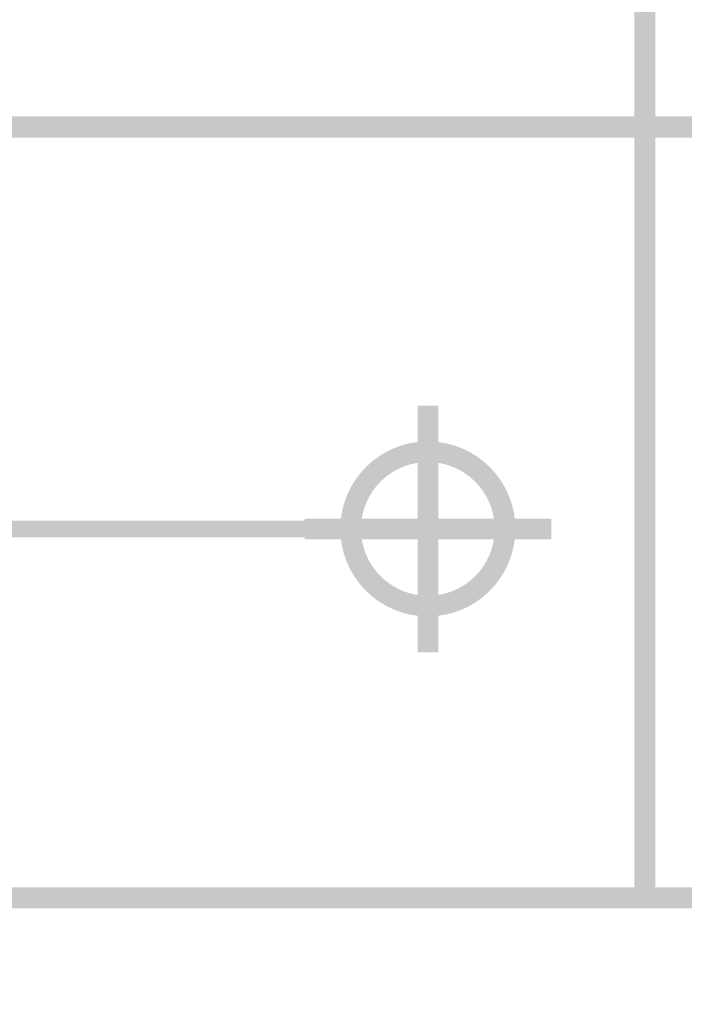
# Model space of a CAD drawing. Header units: metres. Extents: x 2193651 to 2201499, y 493187 to 494493.
# Tile 27 of 76: x 2199391 to 2199401, y 493840 to 493854. Entities that reach past the tile are written whole.
import ezdxf

# ---------------------------------------------------------------- set-up
doc = ezdxf.new("R2010")
doc.units = ezdxf.units.M
doc.set_wipeout_variables(frame=1)
doc.header["$PDSIZE"] = 0.25
doc.linetypes.add('10_2', pattern=[6, 5, -1])
doc.linetypes.add('CENTER', pattern=[50.800000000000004, 31.75, -6.35, 6.35, -6.35])
for name, color, linetype in [('contur_line_fence', 7, 'Continuous'), ('contur_line_road', 7, 'Continuous'), ('net_electro', 1, 'Continuous'), ('p', 7, 'Continuous'), ('relief_point', 7, 'Continuous'), ('Z_text_centerline_road_unviz', 7, 'Continuous'), ('z_text_net_electro', 7, 'Continuous'), ('z_text_relief_point', 7, 'Continuous')]:
    doc.layers.add(name, color=color, linetype=linetype)
doc.layers.add('net_pipeline', color=7, linetype='Continuous', lineweight=30)
doc.layers.add('x_polygon', color=7, linetype='Continuous', true_color=0xffffff)
doc.styles.add('Bm-431', font='timesi.ttf')
doc.styles.add('D-131', font='ariali.ttf')

# ---------------------------------------------------------------- blocks, each defined once
blk = doc.blocks.new('330')
h = blk.add_hatch(color=0)
edge = h.paths.add_edge_path()
edge.add_arc((0, 0), 0.15, 0, 360.0002688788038)
at = {"color": 0}
blk.add_circle((0, 0), 0.15, dxfattribs=at)
blk = doc.blocks.new('330p')
at = {"color": 0}
blk.add_point((0, 0), dxfattribs=at)
blk = doc.blocks.new('ж9итдщд')
at = {"lineweight": 25, "true_color": 0x5d5d5d}
h = blk.add_hatch(color=251, dxfattribs=at)
edge = h.paths.add_edge_path()
edge.add_arc((2196391.468071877, 493851.0617518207), 0.1, 0, 360.0002688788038)
at = {"layer": 'x_polygon', "true_color": 0x5d5d5d}
h = blk.add_hatch(dxfattribs=at)
h.set_pattern_fill('416', color=251, style=0, pattern_type=2)
h.set_pattern_definition([(59.03620000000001, (2196496.499566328, 494003.4092073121), (10.00001517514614, 19.99999241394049), [1.166190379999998, -57.14332856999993]), (300.9638, (2196495.899566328, 494004.4092073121), (10.00001517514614, -19.99999241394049), [1.166190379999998, -57.14332856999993]), (180, (2196497.099566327, 494003.4092073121), (-10, -9.999999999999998), [0.1, -9.9]), (180, (2196495.999566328, 494003.4092073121), (-10, -9.999999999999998), [0.1, -9.9]), (59.03620000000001, (2196501.499566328, 493998.4092073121), (10.00001517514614, 19.99999241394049), [1.166190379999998, -57.14332856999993]), (300.9638, (2196500.899566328, 493999.4092073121), (10.00001517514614, -19.99999241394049), [1.166190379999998, -57.14332856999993]), (180, (2196502.099566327, 493998.4092073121), (-10, -9.999999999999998), [0.1, -9.9]), (180, (2196500.999566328, 493998.4092073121), (-10, -9.999999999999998), [0.1, -9.9])])
h.paths.add_polyline_path([(2196389.309664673, 493854.6857242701), (2196388.092801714, 493853.1360717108), (2196392.474071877, 493849.3977518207), (2196394.304071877, 493848.5337518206), (2196416.860071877, 493872.7197518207), (2196434.994071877, 493892.7677518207), (2196446.702071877, 493911.3117518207), (2196453.248071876, 493926.1257518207), (2196464.928071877, 493955.9257518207), (2196478.144071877, 493990.4457518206), (2196508.522071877, 494011.4617518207), (2196507.808799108, 494013.050580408), (2196482.366071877, 494001.5797518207), (2196477.676071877, 493997.2077518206), (2196462.908071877, 493957.3757518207), (2196452.284071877, 493926.3317518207), (2196445.504071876, 493911.7077518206), (2196432.778071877, 493892.0157518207), (2196416.206071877, 493873.4937518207), (2196394.466071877, 493849.7817518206)])
at = {"color": 251, "lineweight": 25, "true_color": 0x5d5d5d}
for p, q in [((2196391.851829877, 493852.7674578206), (2196391.851829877, 493853.8674518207)), ((2196391.851829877, 493853.8674518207), (2196392.651829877, 493853.8674518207)), ((2196391.851829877, 493853.8674518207), (2196391.851829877, 493853.8674518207)), ((2196392.651829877, 493853.8674518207), (2196392.651829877, 493852.7674578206)), ((2196392.651829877, 493853.8674518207), (2196392.651829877, 493853.8674518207)), ((2196392.251829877, 493852.3674578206), (2196392.251829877, 493852.3674578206))]:
    blk.add_line(p, q, dxfattribs=at)
for points in [[(2196391.468071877, 493851.5617518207), (2196391.468071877, 493854.0617518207)], [(2196391.468071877, 493853.8674518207), (2196392.968071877, 493853.8674518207)], [(2196394.340213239, 493853.8457784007), (2196391.468071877, 493851.0617518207)], [(2196394.340213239, 493853.8457784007), (2196393.546151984, 493853.7485437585)], [(2196394.340213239, 493853.8457784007), (2196394.21829117, 493853.055131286)], [(2196388.541729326, 493853.7887500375), (2196391.468071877, 493851.0617518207)], [(2196394.32702832, 493848.2641871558), (2196391.468071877, 493851.0617518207)], [(2196394.32702832, 493848.2641871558), (2196394.208842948, 493849.0554014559)], [(2196394.32702832, 493848.2641871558), (2196393.533435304, 493848.3651721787)]]:
    blk.add_lwpolyline(points, dxfattribs=at)
blk.add_circle((2196391.468071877, 493851.0617518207), 0.1, dxfattribs=at)
for start, end in [(179.9998479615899, 270.0000584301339), (270.0000584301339, 0)]:
    blk.add_arc((2196392.251829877, 493852.7674578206), 0.4, start, end, dxfattribs=at)
at = {"layer": 'contur_line_fence', "color": 251, "true_color": 0x5d5d5d}
for p, q in [((2196352.527023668, 493892.2771173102), (2196394.437161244, 493850.9340146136)), ((2196351.965204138, 493891.7075922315), (2196394.466071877, 493849.7817518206)), ((2196394.437161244, 493850.9340146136), (2196415.613114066, 493874.0308036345)), ((2196394.466071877, 493849.7817518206), (2196416.206071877, 493873.4937518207))]:
    blk.add_line(p, q, dxfattribs=at)
at = {"layer": 'contur_line_road', "color": 251, "true_color": 0x5d5d5d, "flags": 128}
blk.add_lwpolyline([(2196386.784944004, 493854.2520016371), (2196392.474071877, 493849.3977518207), (2196394.304071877, 493848.5337518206), (2196416.860071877, 493872.7197518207), (2196434.994071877, 493892.7677518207), (2196446.702071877, 493911.3117518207), (2196453.248071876, 493926.1257518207), (2196464.928071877, 493955.9257518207)], dxfattribs=at)
at = {"layer": 'net_electro', "color": 251, "true_color": 0x5d5d5d, "flags": 128}
for points in [[(2196391.468071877, 493851.0617518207), (2196434.494071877, 493892.7677518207), (2196461.754071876, 493953.0397518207), (2196483.214071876, 494000.4277518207)], [(2196391.468071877, 493851.0617518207), (2196378.17253131, 493863.4515916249)], [(2196452.846071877, 493791.0017518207), (2196391.468071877, 493851.0617518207)]]:
    blk.add_lwpolyline(points, dxfattribs=at)
at = {"layer": 'net_pipeline', "color": 251, "linetype": '10_2', "true_color": 0x5d5d5d, "flags": 128}
for points in [[(2196398.638168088, 493840.774802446), (2196444.007505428, 493888.6329865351), (2196460.047872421, 493918.3321870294), (2196489.634878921, 493992.236291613), (2196572.993835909, 494028.8069652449), (2196696.98288757, 494053.0754469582), (2196850.911975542, 494083.5694107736), (2197025.382327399, 494119.7071813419), (2197141.610230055, 494145.3878806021), (2197159.372026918, 494149.3556210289), (2197189.989916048, 494235.7081320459), (2197173.273165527, 494318.3585623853), (2197158.444117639, 494384.4179219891)], [(2196348.86728465, 493889.139591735), (2196374.374433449, 493864.399979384), (2196468.416624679, 493772.8327313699)]]:
    blk.add_lwpolyline(points, dxfattribs=at)
at = {"layer": 'p', "color": 251, "linetype": 'Continuous', "true_color": 0x5d5d5d}
blk.add_lwpolyline([(2196435.932071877, 493898.8257518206), (2196424.532071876, 493908.6057518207), (2196413.212071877, 493919.1657518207), (2196374.972071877, 493953.2657518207), (2196370.152071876, 493948.2057518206), (2196339.852071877, 493915.6457518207), (2196338.312071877, 493907.7257518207), (2196342.692071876, 493900.8257518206), (2196394.152071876, 493850.2257518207), (2196431.732071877, 493892.2457518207)], close=True, dxfattribs=at)
at = {"layer": 'relief_point', "color": 251, "true_color": 0x5d5d5d, "xscale": 2, "yscale": 2, "zscale": 2}
for name, p in [('330', (2196394.466071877, 493849.7817518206, 347.094)), ('330', (2196392.474071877, 493849.3977518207, 346.862)), ('330p', (2196394.304071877, 493848.5337518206, 346.818))]:
    blk.add_blockref(name, p, dxfattribs=at)
at = {"layer": 'Z_text_centerline_road_unviz', "color": 251, "true_color": 0x5d5d5d, "style": 'Bm-431'}
blk.add_text('А', height=2, rotation=314.9165476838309, dxfattribs=at).set_placement((2196392.826596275, 493840.7084176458))
at = {"layer": 'z_text_net_electro', "color": 251, "true_color": 0x5d5d5d, "style": 'Bm-431'}
for s, p in [('5пр. 5каб. ', (2196394.32835849, 493846.1569043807)), ('h=5.9', (2196397.549186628, 493845.9522432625))]:
    blk.add_text(s, height=1.5, rotation=315.6218224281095, dxfattribs=at).set_placement(p)
at = {"layer": 'z_text_relief_point', "color": 251, "true_color": 0x5d5d5d, "style": 'D-131'}
blk.add_text(' 173.55', height=2, rotation=47.48430128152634, dxfattribs=at).set_placement((2196394.277212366, 493851.1354401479))
at = {"color": 7, "lineweight": 0, "true_color": 0xffffff}
blk.add_wipeout([(2197379.0007610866, 493517.10266345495), (2197495.5120718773, 493517.10266345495), (2197495.5120718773, 494487.36575182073), (2196201.795605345, 494487.36575182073), (2196201.795605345, 493187.3657518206), (2197495.5120718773, 493187.3657518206), (2197495.5120718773, 493517.10266345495), (2196554.680084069, 493517.10266345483), (2196554.680084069, 493858.2491584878), (2197070.7335650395, 494090.36575182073), (2197224.867163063, 494090.3657518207), (2197276.818454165, 493979.6499218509), (2197379.0007610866, 493803.7342076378)], dxfattribs=at)

msp = doc.modelspace()

# ---------------------------------------------------------------- block references
at = {"color": 1, "lineweight": 100}
msp.add_blockref('ж9итдщд', (3000, 0), dxfattribs=at)

# ---------------------------------------------------------------- next in the draw order: linework, layer by layer
at = {"const_width": 0.3}
for points in [[(2199400.184268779, 493978.2784862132), (2199400.184268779, 493841.8981629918)], [(2199370.249261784, 493852.7803144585), (2199491.629523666, 493852.7803144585)], [(2199370.249261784, 493841.8981629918), (2199491.629523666, 493841.8981629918)]]:
    msp.add_lwpolyline(points, dxfattribs=at)
at = {"color": 7, "const_width": 0.2916666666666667}
for points in [[(2199397.123055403, 493848.8454671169), (2199397.123055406, 493845.3656794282)], [(2199398.862949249, 493847.105573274), (2199395.38316156, 493847.1055732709)]]:
    msp.add_lwpolyline(points, dxfattribs=at)
msp.add_lwpolyline([(2199397.112158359, 493846.0159049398, -399.9991666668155), (2199397.123055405, 493846.0158504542, -0.002500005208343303)], format="xyb", close=True, dxfattribs=at)
at = {"color": 5, "linetype": 'CENTER', "lineweight": 18, "ltscale": 5, "const_width": 0.2333333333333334}
msp.add_lwpolyline([(2199395.38316156, 493847.1055732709), (2199373.383924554, 493847.1055732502)], dxfattribs=at)

doc.saveas('drawing.dxf')
